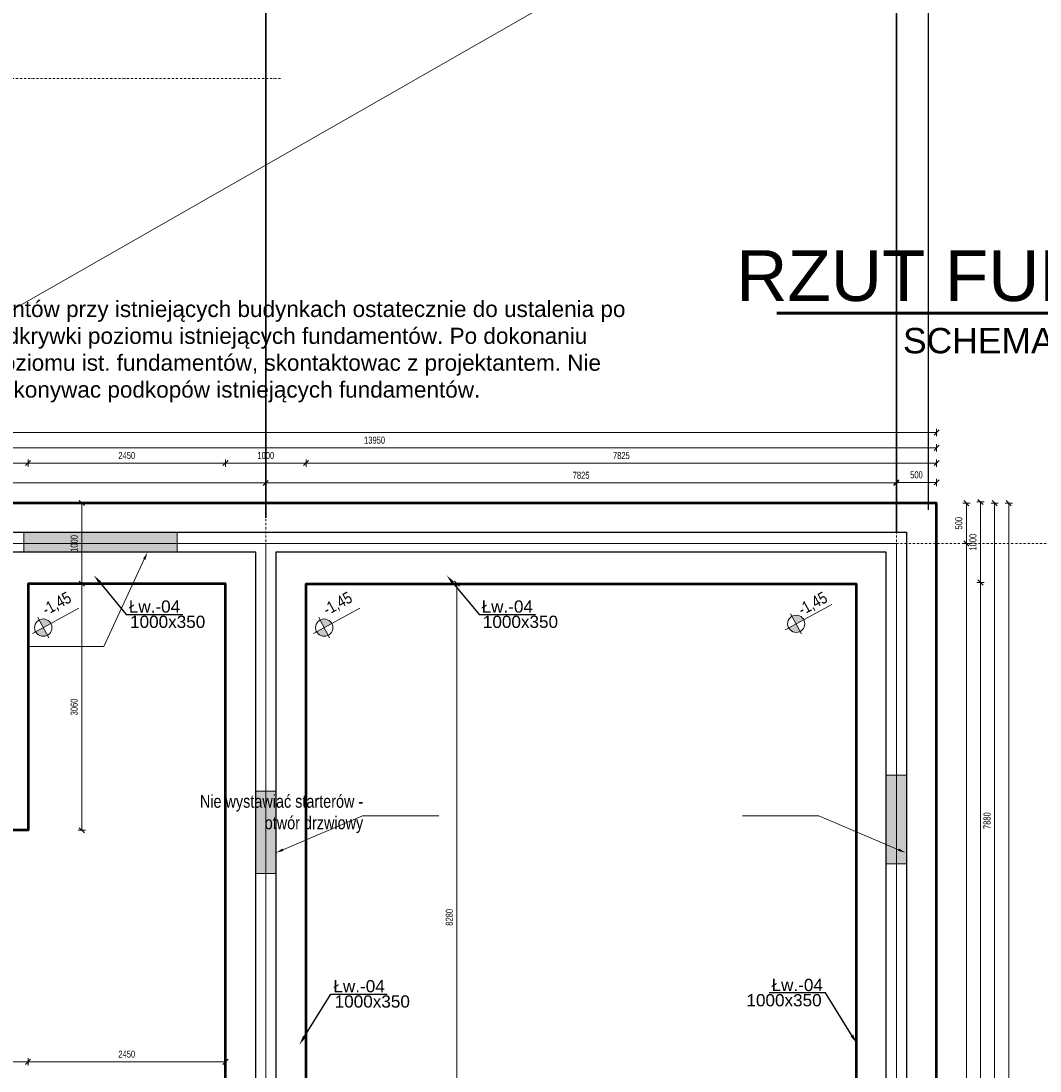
# Model space of a CAD drawing. Header units: millimetres. Extents: x -1893473 to 942156, y -568027 to 942944.
# Tile 116 of 256: x 1440 to 14086, y -124169 to -111139. Entities that reach past the tile are written whole.
import ezdxf
from ezdxf import colors
from ezdxf.entities.mleader import LeaderData, LeaderLine
from ezdxf.math import Vec2, Vec3

# ---------------------------------------------------------------- set-up
doc = ezdxf.new("R2010")
doc.units = ezdxf.units.MM
doc.header["$LTSCALE"] = 0.2
doc.linetypes.add('DASHDOT', pattern=[25.4, 12.7, -6.35, 0, -6.35])
for name, color, linetype, lineweight in [('!! 0_Osie', 1, 'DASHDOT', 13), ('_OSIE_WYS', 142, 'Continuous', 9), ('P-Linia1', 3, 'Continuous', 53), ('P-Linia3', 6, 'Continuous', 60), ('P-Linia4', 253, 'Continuous', 13), ('P-Opis', 1, 'Continuous', 9), ('P-Opis fundamenty', 193, 'Continuous', 9), ('P-Opis ściany', 6, 'Continuous', 9), ('P-Osie', 1, 'DASHDOT', 18), ('P-Wymiar', 142, 'Continuous', 9), ('P-Ściana żelbetowa', 50, 'Continuous', 30)]:
    doc.layers.add(name, color=color, linetype=linetype, lineweight=lineweight)
doc.layers.add('P-Linia1a', color=7, linetype='Continuous', lineweight=53, true_color=0x008ab8)
doc.styles.add('_Fd Opis', font='arial.ttf')
doc.styles.add('ROMANS', font='arial.ttf', dxfattribs={"width": 0.7})
doc.styles.get("Standard").update_dxf_attribs({"font": 'arial.ttf', "height": 25})
doc.dimstyles.new('A50', dxfattribs={"dimscale": 50, "dimtxt": 1.75, "dimasz": 0.05, "dimexe": 0, "dimexo": 0, "dimgap": 1, "dimtad": 1, "dimdec": 0, "dimrnd": 1, "dimdsep": 46, "dimtxsty": 'ROMANS', "dimblk": '[[[[[[[[', "dimcen": 2, "dimdle": 2, "dimse1": 1, "dimse2": 1, "dimclrd": 256, "dimclrt": 1, "dimadec": 0, "dimazin": 0, "dimtfac": 1, "dimtdec": 0, "dimtix": 1, "dimtmove": 2, "dimatfit": 3, "dimldrblk": '[[[[[[[[', "dimfxl": 1, "dimtvp": 0.6, "dimtolj": 1, "dimlwd": -1, "dimarcsym": 0})

# ---------------------------------------------------------------- blocks, each defined once
blk = doc.blocks.new('BLOK OSI')
at = {"layer": 'P-Osie'}
for points in [[(48624.3, -197562.1), (53810.6, -197562.1)], [(48625.5, -198090.1), (53810.6, -198090.1)], [(53790.2, -198088.6), (53790.2, -199870.8)], [(54572.7, -198088.6), (54572.7, -199870.8)], [(52022.7, -198139.1), (55017, -198139.1)]]:
    blk.add_lwpolyline(points, dxfattribs=at)
blk = doc.blocks.new('A$C798F0764')
at = {"layer": 'P-Opis'}
h = blk.add_hatch(color=1, dxfattribs=at)
h.dxf.hatch_style = 1
h.paths.add_polyline_path([(87, -43), (-30, -160, 0.414214), (204, -160)])
h.paths.add_polyline_path([(-30, 74), (87, -43), (204, 74, 0.414214)])
at = {"layer": 'P-Opis', "color": 1}
for p, q in [((-80, -210), (636, 506)), ((-68, 111), (241, -198))]:
    blk.add_line(p, q, dxfattribs=at)
blk.add_circle((87, -43), 165, dxfattribs=at)
blk = doc.blocks.new('[[[[[[[[')
at = {"layer": 'P-Wymiar'}
for p, q in [((-12.7, -12.7), (12.7, 12.7)), ((0, 0), (-4.6, 0)), ((0, 18), (0, -18))]:
    blk.add_line(p, q, dxfattribs=at)
blk = doc.blocks.new('*D5526')
at = {"layer": 'DEFPOINTS', "color": 0, "transparency": 16777216}
for p in [(10278, -118107), (13348, -118107), (10939, -131202)]:
    blk.add_point(p, dxfattribs=at)
at = {"layer": 'P-Wymiar', "transparency": 16777216}
blk.add_line((13348, -131199), (13348, -118109), dxfattribs=at)
at = {"layer": 'P-Wymiar', "transparency": 16777216, "xscale": 2.5, "yscale": 2.5, "zscale": 2.5}
for p, rotation in [((13348, -118107), 90), ((13348, -131202), 270)]:
    blk.add_blockref('[[[[[[[[', p, dxfattribs=dict(at, rotation=rotation))
at = {"layer": 'P-Wymiar', "color": 1, "transparency": 16777216, "insert": (13254, -124654), "char_height": 87.5, "attachment_point": 5, "rotation": 90, "style": 'ROMANS'}
blk.add_mtext('\\A1;13095', dxfattribs=at)
blk = doc.blocks.new('*D5527')
at = {"layer": 'DEFPOINTS', "color": 0, "transparency": 16777216}
for p in [(10278, -117107), (13348, -117107), (10278, -118107)]:
    blk.add_point(p, dxfattribs=at)
at = {"layer": 'P-Wymiar', "transparency": 16777216}
blk.add_line((13348, -118104), (13348, -117109), dxfattribs=at)
at = {"layer": 'P-Wymiar', "transparency": 16777216, "xscale": 2.5, "yscale": 2.5, "zscale": 2.5}
for p, rotation in [((13348, -117107), 90), ((13348, -118107), 270)]:
    blk.add_blockref('[[[[[[[[', p, dxfattribs=dict(at, rotation=rotation))
at = {"layer": 'P-Wymiar', "color": 1, "transparency": 16777216, "insert": (13254, -117607), "char_height": 87.5, "attachment_point": 5, "rotation": 90, "style": 'ROMANS'}
blk.add_mtext('\\A1;1000', dxfattribs=at)
blk = doc.blocks.new('*D5528')
at = {"layer": 'DEFPOINTS', "color": 0, "transparency": 16777216}
for p in [(12482, -117122), (12482, -117622), (13173, -117622)]:
    blk.add_point(p, dxfattribs=at)
at = {"layer": 'P-Wymiar', "transparency": 16777216}
blk.add_line((13173, -117124), (13173, -117619), dxfattribs=at)
at = {"layer": 'P-Wymiar', "transparency": 16777216, "xscale": 2.5, "yscale": 2.5, "zscale": 2.5}
for p, rotation in [((13173, -117122), 90), ((13173, -117622), 270)]:
    blk.add_blockref('[[[[[[[[', p, dxfattribs=dict(at, rotation=rotation))
at = {"layer": 'P-Wymiar', "color": 1, "transparency": 16777216, "insert": (13079, -117372), "char_height": 87.5, "attachment_point": 5, "rotation": 90, "style": 'ROMANS'}
blk.add_mtext('\\A1;500', dxfattribs=at)
blk = doc.blocks.new('*D5529')
at = {"layer": 'DEFPOINTS', "color": 0, "transparency": 16777216}
for p in [(12482, -117622), (13040, -131702), (13173, -131702)]:
    blk.add_point(p, dxfattribs=at)
at = {"layer": 'P-Wymiar', "transparency": 16777216}
blk.add_line((13173, -117624), (13173, -131699), dxfattribs=at)
at = {"layer": 'P-Wymiar', "transparency": 16777216, "xscale": 2.5, "yscale": 2.5, "zscale": 2.5}
for p, rotation in [((13173, -117622), 90), ((13173, -131702), 270)]:
    blk.add_blockref('[[[[[[[[', p, dxfattribs=dict(at, rotation=rotation))
at = {"layer": 'P-Wymiar', "color": 1, "transparency": 16777216, "insert": (13079, -124662), "char_height": 87.5, "attachment_point": 5, "rotation": 90, "style": 'ROMANS'}
blk.add_mtext('\\A1;14080', dxfattribs=at)
blk = doc.blocks.new('*D5534')
at = {"layer": 'DEFPOINTS', "color": 0, "transparency": 16777216}
for p in [(12804, -117122), (13523, -117122), (12803, -125002)]:
    blk.add_point(p, dxfattribs=at)
at = {"layer": 'P-Wymiar', "transparency": 16777216}
blk.add_line((13523, -124999), (13523, -117124), dxfattribs=at)
at = {"layer": 'P-Wymiar', "transparency": 16777216, "xscale": 2.5, "yscale": 2.5, "zscale": 2.5}
for p, rotation in [((13523, -117122), 90), ((13523, -125002), 270)]:
    blk.add_blockref('[[[[[[[[', p, dxfattribs=dict(at, rotation=rotation))
at = {"layer": 'P-Wymiar', "color": 1, "transparency": 16777216, "insert": (13429, -121062), "char_height": 87.5, "attachment_point": 5, "rotation": 90, "style": 'ROMANS'}
blk.add_mtext('\\A1;7880', dxfattribs=at)
blk = doc.blocks.new('*D5535')
at = {"layer": 'DEFPOINTS', "color": 0, "transparency": 16777216}
for p in [(12804, -117122), (12803, -132202), (13698, -132202)]:
    blk.add_point(p, dxfattribs=at)
at = {"layer": 'P-Wymiar', "transparency": 16777216}
blk.add_line((13698, -117124), (13698, -132199), dxfattribs=at)
at = {"layer": 'P-Wymiar', "transparency": 16777216, "xscale": 2.5, "yscale": 2.5, "zscale": 2.5}
for p, rotation in [((13698, -117122), 90), ((13698, -132202), 270)]:
    blk.add_blockref('[[[[[[[[', p, dxfattribs=dict(at, rotation=rotation))
at = {"layer": 'P-Wymiar', "color": 1, "transparency": 16777216, "insert": (13604, -124662), "char_height": 87.5, "attachment_point": 5, "rotation": 90, "style": 'ROMANS'}
blk.add_mtext('\\A1;15080', dxfattribs=at)
blk = doc.blocks.new('*D5539')
at = {"layer": 'DEFPOINTS', "color": 0, "transparency": 16777216}
for p in [(4978, -118122), (6850, -118122), (4978, -126402)]:
    blk.add_point(p, dxfattribs=at)
at = {"layer": 'P-Wymiar', "transparency": 16777216}
blk.add_line((6850, -126399), (6850, -118124), dxfattribs=at)
at = {"layer": 'P-Wymiar', "transparency": 16777216, "xscale": 2.5, "yscale": 2.5, "zscale": 2.5}
for p, rotation in [((6850, -118122), 90), ((6850, -126402), 270)]:
    blk.add_blockref('[[[[[[[[', p, dxfattribs=dict(at, rotation=rotation))
at = {"layer": 'P-Wymiar', "color": 1, "transparency": 16777216, "insert": (6755, -122262), "char_height": 87.5, "attachment_point": 5, "rotation": 90, "style": 'ROMANS'}
blk.add_mtext('\\A1;8280', dxfattribs=at)
blk = doc.blocks.new('*D5573')
at = {"layer": 'DEFPOINTS', "color": 0, "transparency": 16777216}
for p in [(1528, -121182), (-1982, -122932), (1528, -124055)]:
    blk.add_point(p, dxfattribs=at)
at = {"layer": 'P-Wymiar', "transparency": 16777216}
blk.add_line((-1979, -124055), (1526, -124055), dxfattribs=at)
at = {"layer": 'P-Wymiar', "transparency": 16777216, "xscale": 2.5, "yscale": 2.5, "zscale": 2.5, "rotation": 180}
blk.add_blockref('[[[[[[[[', (-1982, -124055), dxfattribs=at)
at = {"layer": 'P-Wymiar', "transparency": 16777216, "xscale": 2.5, "yscale": 2.5, "zscale": 2.5}
blk.add_blockref('[[[[[[[[', (1528, -124055), dxfattribs=at)
at = {"layer": 'P-Wymiar', "color": 1, "transparency": 16777216, "insert": (-227, -123960), "char_height": 87.5, "attachment_point": 5, "style": 'ROMANS'}
blk.add_mtext('\\A1;3510', dxfattribs=at)
blk = doc.blocks.new('*D5574')
at = {"layer": 'DEFPOINTS', "color": 0, "transparency": 16777216}
for p in [(1528, -121182), (3978, -122738), (3978, -124055)]:
    blk.add_point(p, dxfattribs=at)
at = {"layer": 'P-Wymiar', "transparency": 16777216}
blk.add_line((1531, -124055), (3976, -124055), dxfattribs=at)
at = {"layer": 'P-Wymiar', "transparency": 16777216, "xscale": 2.5, "yscale": 2.5, "zscale": 2.5, "rotation": 180}
blk.add_blockref('[[[[[[[[', (1528, -124055), dxfattribs=at)
at = {"layer": 'P-Wymiar', "transparency": 16777216, "xscale": 2.5, "yscale": 2.5, "zscale": 2.5}
blk.add_blockref('[[[[[[[[', (3978, -124055), dxfattribs=at)
at = {"layer": 'P-Wymiar', "color": 1, "transparency": 16777216, "insert": (2753, -123960), "char_height": 87.5, "attachment_point": 5, "style": 'ROMANS'}
blk.add_mtext('\\A1;2450', dxfattribs=at)
blk = doc.blocks.new('*D5575')
at = {"layer": 'DEFPOINTS', "color": 0, "transparency": 16777216}
for p in [(2281, -117121), (2195, -118122), (2281, -118122)]:
    blk.add_point(p, dxfattribs=at)
at = {"layer": 'P-Wymiar', "transparency": 16777216}
blk.add_line((2195, -117124), (2195, -118119), dxfattribs=at)
at = {"layer": 'P-Wymiar', "transparency": 16777216, "xscale": 2.5, "yscale": 2.5, "zscale": 2.5}
for p, rotation in [((2195, -117121), 90), ((2195, -118122), 270)]:
    blk.add_blockref('[[[[[[[[', p, dxfattribs=dict(at, rotation=rotation))
at = {"layer": 'P-Wymiar', "color": 1, "transparency": 16777216, "insert": (2100, -117622), "char_height": 87.5, "attachment_point": 5, "rotation": 90, "style": 'ROMANS'}
blk.add_mtext('\\A1;1000', dxfattribs=at)
blk = doc.blocks.new('*D5576')
at = {"layer": 'DEFPOINTS', "color": 0, "transparency": 16777216}
for p in [(2281, -118122), (1528, -121182), (2195, -121182)]:
    blk.add_point(p, dxfattribs=at)
at = {"layer": 'P-Wymiar', "transparency": 16777216}
blk.add_line((2195, -118124), (2195, -121179), dxfattribs=at)
at = {"layer": 'P-Wymiar', "transparency": 16777216, "xscale": 2.5, "yscale": 2.5, "zscale": 2.5}
for p, rotation in [((2195, -118122), 90), ((2195, -121182), 270)]:
    blk.add_blockref('[[[[[[[[', p, dxfattribs=dict(at, rotation=rotation))
at = {"layer": 'P-Wymiar', "color": 1, "transparency": 16777216, "insert": (2100, -119652), "char_height": 87.5, "attachment_point": 5, "rotation": 90, "style": 'ROMANS'}
blk.add_mtext('\\A1;3060', dxfattribs=at)
blk = doc.blocks.new('*D5577')
at = {"layer": 'DEFPOINTS', "color": 0, "transparency": 16777216}
for p in [(4978, -116625), (12803, -117122), (4978, -118122)]:
    blk.add_point(p, dxfattribs=at)
at = {"layer": 'P-Wymiar', "transparency": 16777216}
blk.add_line((12801, -116625), (4981, -116625), dxfattribs=at)
at = {"layer": 'P-Wymiar', "transparency": 16777216, "xscale": 2.5, "yscale": 2.5, "zscale": 2.5, "rotation": 180}
blk.add_blockref('[[[[[[[[', (4978, -116625), dxfattribs=at)
at = {"layer": 'P-Wymiar', "transparency": 16777216, "xscale": 2.5, "yscale": 2.5, "zscale": 2.5}
blk.add_blockref('[[[[[[[[', (12803, -116625), dxfattribs=at)
at = {"layer": 'P-Wymiar', "color": 1, "transparency": 16777216, "insert": (8891, -116531), "char_height": 87.5, "attachment_point": 5, "style": 'ROMANS'}
blk.add_mtext('\\A1;7825', dxfattribs=at)
blk = doc.blocks.new('*D5578')
at = {"layer": 'DEFPOINTS', "color": 0, "transparency": 16777216}
for p in [(3978, -116625), (3978, -118122), (4978, -118122)]:
    blk.add_point(p, dxfattribs=at)
at = {"layer": 'P-Wymiar', "transparency": 16777216}
blk.add_line((4976, -116625), (3981, -116625), dxfattribs=at)
at = {"layer": 'P-Wymiar', "transparency": 16777216, "xscale": 2.5, "yscale": 2.5, "zscale": 2.5, "rotation": 180}
blk.add_blockref('[[[[[[[[', (3978, -116625), dxfattribs=at)
at = {"layer": 'P-Wymiar', "transparency": 16777216, "xscale": 2.5, "yscale": 2.5, "zscale": 2.5}
blk.add_blockref('[[[[[[[[', (4978, -116625), dxfattribs=at)
at = {"layer": 'P-Wymiar', "color": 1, "transparency": 16777216, "insert": (4478, -116531), "char_height": 87.5, "attachment_point": 5, "style": 'ROMANS'}
blk.add_mtext('\\A1;1000', dxfattribs=at)
blk = doc.blocks.new('*D5579')
at = {"layer": 'DEFPOINTS', "color": 0, "transparency": 16777216}
for p in [(1528, -116625), (1528, -118122), (3978, -118122)]:
    blk.add_point(p, dxfattribs=at)
at = {"layer": 'P-Wymiar', "transparency": 16777216}
blk.add_line((3976, -116625), (1531, -116625), dxfattribs=at)
at = {"layer": 'P-Wymiar', "transparency": 16777216, "xscale": 2.5, "yscale": 2.5, "zscale": 2.5, "rotation": 180}
blk.add_blockref('[[[[[[[[', (1528, -116625), dxfattribs=at)
at = {"layer": 'P-Wymiar', "transparency": 16777216, "xscale": 2.5, "yscale": 2.5, "zscale": 2.5}
blk.add_blockref('[[[[[[[[', (3978, -116625), dxfattribs=at)
at = {"layer": 'P-Wymiar', "color": 1, "transparency": 16777216, "insert": (2753, -116531), "char_height": 87.5, "attachment_point": 5, "style": 'ROMANS'}
blk.add_mtext('\\A1;2450', dxfattribs=at)
blk = doc.blocks.new('*D5580')
at = {"layer": 'DEFPOINTS', "color": 0, "transparency": 16777216}
for p in [(-1137, -116625), (-1137, -117121), (1528, -118122)]:
    blk.add_point(p, dxfattribs=at)
at = {"layer": 'P-Wymiar', "transparency": 16777216}
blk.add_line((1526, -116625), (-1134, -116625), dxfattribs=at)
at = {"layer": 'P-Wymiar', "transparency": 16777216, "xscale": 2.5, "yscale": 2.5, "zscale": 2.5, "rotation": 180}
blk.add_blockref('[[[[[[[[', (-1137, -116625), dxfattribs=at)
at = {"layer": 'P-Wymiar', "transparency": 16777216, "xscale": 2.5, "yscale": 2.5, "zscale": 2.5}
blk.add_blockref('[[[[[[[[', (1528, -116625), dxfattribs=at)
at = {"layer": 'P-Wymiar', "color": 1, "transparency": 16777216, "insert": (196, -116531), "char_height": 87.5, "attachment_point": 5, "style": 'ROMANS'}
blk.add_mtext('\\A1;2665', dxfattribs=at)
blk = doc.blocks.new('*D5581')
at = {"layer": 'DEFPOINTS', "color": 0, "transparency": 16777216}
for p in [(4478, -116872), (4478, -116919), (12303, -116919)]:
    blk.add_point(p, dxfattribs=at)
at = {"layer": 'P-Wymiar', "transparency": 16777216}
blk.add_line((12301, -116872), (4481, -116872), dxfattribs=at)
at = {"layer": 'P-Wymiar', "transparency": 16777216, "xscale": 2.5, "yscale": 2.5, "zscale": 2.5, "rotation": 180}
blk.add_blockref('[[[[[[[[', (4478, -116872), dxfattribs=at)
at = {"layer": 'P-Wymiar', "transparency": 16777216, "xscale": 2.5, "yscale": 2.5, "zscale": 2.5}
blk.add_blockref('[[[[[[[[', (12303, -116872), dxfattribs=at)
at = {"layer": 'P-Wymiar', "color": 1, "transparency": 16777216, "insert": (8391, -116777), "char_height": 87.5, "attachment_point": 5, "style": 'ROMANS'}
blk.add_mtext('\\A1;7825', dxfattribs=at)
blk = doc.blocks.new('*D5582')
at = {"layer": 'DEFPOINTS', "color": 0, "transparency": 16777216}
for p in [(-4997, -116872), (4478, -116919), (-4997, -117247)]:
    blk.add_point(p, dxfattribs=at)
at = {"layer": 'P-Wymiar', "transparency": 16777216}
blk.add_line((4476, -116872), (-4994, -116872), dxfattribs=at)
at = {"layer": 'P-Wymiar', "transparency": 16777216, "xscale": 2.5, "yscale": 2.5, "zscale": 2.5, "rotation": 180}
blk.add_blockref('[[[[[[[[', (-4997, -116872), dxfattribs=at)
at = {"layer": 'P-Wymiar', "transparency": 16777216, "xscale": 2.5, "yscale": 2.5, "zscale": 2.5}
blk.add_blockref('[[[[[[[[', (4478, -116872), dxfattribs=at)
at = {"layer": 'P-Wymiar', "color": 1, "transparency": 16777216, "insert": (-259, -116777), "char_height": 87.5, "attachment_point": 5, "style": 'ROMANS'}
blk.add_mtext('\\A1;9475', dxfattribs=at)
blk = doc.blocks.new('*D5583')
at = {"layer": 'DEFPOINTS', "color": 0, "transparency": 16777216}
for p in [(12803, -116865), (12303, -117117), (12803, -117122)]:
    blk.add_point(p, dxfattribs=at)
at = {"layer": 'P-Wymiar', "transparency": 16777216}
blk.add_line((12306, -116865), (12801, -116865), dxfattribs=at)
at = {"layer": 'P-Wymiar', "transparency": 16777216, "xscale": 2.5, "yscale": 2.5, "zscale": 2.5, "rotation": 180}
blk.add_blockref('[[[[[[[[', (12303, -116865), dxfattribs=at)
at = {"layer": 'P-Wymiar', "transparency": 16777216, "xscale": 2.5, "yscale": 2.5, "zscale": 2.5}
blk.add_blockref('[[[[[[[[', (12803, -116865), dxfattribs=at)
at = {"layer": 'P-Wymiar', "color": 1, "transparency": 16777216, "insert": (12553, -116771), "char_height": 87.5, "attachment_point": 5, "style": 'ROMANS'}
blk.add_mtext('\\A1;500', dxfattribs=at)
blk = doc.blocks.new('*D5584')
at = {"layer": 'DEFPOINTS', "color": 0, "transparency": 16777216}
for p in [(-1147, -116436), (-1147, -117122), (12803, -117122)]:
    blk.add_point(p, dxfattribs=at)
at = {"layer": 'P-Wymiar', "transparency": 16777216}
blk.add_line((12801, -116436), (-1144, -116436), dxfattribs=at)
at = {"layer": 'P-Wymiar', "transparency": 16777216, "xscale": 2.5, "yscale": 2.5, "zscale": 2.5, "rotation": 180}
blk.add_blockref('[[[[[[[[', (-1147, -116436), dxfattribs=at)
at = {"layer": 'P-Wymiar', "transparency": 16777216, "xscale": 2.5, "yscale": 2.5, "zscale": 2.5}
blk.add_blockref('[[[[[[[[', (12803, -116436), dxfattribs=at)
at = {"layer": 'P-Wymiar', "color": 1, "transparency": 16777216, "insert": (5828, -116341), "char_height": 87.5, "attachment_point": 5, "style": 'ROMANS'}
blk.add_mtext('\\A1;13950', dxfattribs=at)
blk = doc.blocks.new('*D5586')
at = {"layer": 'DEFPOINTS', "color": 0, "transparency": 16777216}
for p in [(12803, -116245), (12803, -117122), (-13322, -117447)]:
    blk.add_point(p, dxfattribs=at)
at = {"layer": 'P-Wymiar', "transparency": 16777216}
blk.add_line((-13319, -116245), (12801, -116245), dxfattribs=at)
at = {"layer": 'P-Wymiar', "transparency": 16777216, "xscale": 2.5, "yscale": 2.5, "zscale": 2.5, "rotation": 180}
blk.add_blockref('[[[[[[[[', (-13322, -116245), dxfattribs=at)
at = {"layer": 'P-Wymiar', "transparency": 16777216, "xscale": 2.5, "yscale": 2.5, "zscale": 2.5}
blk.add_blockref('[[[[[[[[', (12803, -116245), dxfattribs=at)
at = {"layer": 'P-Wymiar', "color": 1, "transparency": 16777216, "insert": (-259, -116150), "char_height": 87.5, "attachment_point": 5, "style": 'ROMANS'}
blk.add_mtext('\\A1;26125', dxfattribs=at)
blk = doc.blocks.new('A$C66492EDE')
at = {"layer": 'P-Opis ściany', "lineweight": 0, "true_color": 0xd100d1}
h = blk.add_hatch(dxfattribs=at)
h.set_pattern_fill('ANSI33', color=212, scale=20)
h.set_pattern_definition([(45, (-10159.35, 255103.1), (-89.80256, 89.80256), []), (45, (-10069.54, 255103.1), (-89.80256, 89.80256), [63.5, -31.75])])
h.paths.add_polyline_path([(-125, 11205), (125, 11205), (125, 10105), (-125, 10105)])
h.paths.add_polyline_path([(-7950, 11005), (-7700, 11005), (-7700, 9985), (-7950, 9985)])
h.paths.add_polyline_path([(-7700, 5381), (-7950, 5381), (-7950, 4361), (-7700, 4361)])
h.paths.add_polyline_path([(-7700, 3231), (-7950, 3231), (-7950, 2211), (-7700, 2211)])
h.paths.add_polyline_path([(-17425, 6004), (-17175, 6004), (-17175, 994), (-17425, 994)])
h.paths.add_polyline_path([(-19625, 125), (-17425, 125), (-17425, -125), (-19625, -125)])
h.paths.add_polyline_path([(-17425, 8984), (-17175, 8984), (-17175, 7084), (-17425, 7084)])
h.paths.add_polyline_path([(-17425, 10863), (-17175, 10863), (-17175, 9703), (-17425, 9703)])
h.paths.add_polyline_path([(-17175, 12985), (-17425, 12985), (-17425, 11665), (-17175, 11665)])
h.paths.add_polyline_path([(-19930, 9953), (-19680, 9953), (-19680, 8925), (-19930, 8925)])
h.paths.add_polyline_path([(-19930, 8475), (-19680, 8475), (-19680, 6575), (-19930, 6575)])
h.paths.add_polyline_path([(-24522, 8475), (-23502, 8475), (-23502, 8725), (-24522, 8725)])
h.paths.add_polyline_path([(-25625, 13760), (-25375, 13760), (-25375, 12285), (-25625, 12285)])
h.paths.add_polyline_path([(-17175, 14220), (-15610, 14220), (-15610, 13970), (-17175, 13970)])
h.paths.add_polyline_path([(-19380, 14220), (-17425, 14220), (-17425, 13970), (-19380, 13970)])
h.paths.add_polyline_path([(-10826, 14220), (-8926, 14220), (-8926, 13970), (-10826, 13970)])
at = {"layer": 'P-Opis ściany', "color": 212, "lineweight": 13, "true_color": 0xd100d1}
for points in [[(-10826, 14220), (-8926, 14220), (-8926, 13970), (-10826, 13970)], [(-125, 11205), (125, 11205), (125, 10105), (-125, 10105)], [(-7950, 11005), (-7700, 11005), (-7700, 9985), (-7950, 9985)]]:
    blk.add_lwpolyline(points, close=True, dxfattribs=at)
at = {"layer": 'P-Opis ściany', "color": 212, "lineweight": 13, "true_color": 0xd100d1, "insert": (-6616, 10722), "char_height": 160, "attachment_point": 6, "rotation": 0, "style": '_Fd Opis'}
blk.add_mtext('{\\W0.8;Nie wystawiać starterów -\\Potwór drzwiowy}', dxfattribs=at)
at = {"layer": 'P-Opis ściany', "color": 212, "lineweight": 13, "true_color": 0xd100d1}
ml = blk.add_multileader_mtext('Standard', dxfattribs=at)
ml.set_content('         ', color=(209, 0, 209))
ml.set_leader_properties()
ml.build(insert=Vec2(0, 0))
ml.multileader.update_dxf_attribs({"arrow_head_size": 96})
ctx = ml.context
ctx.base_point, ctx.char_height, ctx.arrow_head_size, ctx.landing_gap_size, ctx.plane_origin = Vec3(-10795, 12802), 3.2, 96, 1.6, Vec3(-11041, 11064)
ctx.text_align_type = 2
notes = []
notes.append((ctx, [(1, (1, 1, 0), (-9836, 12802), (-1, 0), 945, [(1, [(-9293, 13970)], 0, [])])]))
ctx.mtext.insert, ctx.mtext.alignment, ctx.mtext.flow_direction = Vec3(-10782, 12803), 3, 5
ml = blk.add_multileader_mtext('Standard', dxfattribs=at)
ml.set_content('         ', color=(209, 0, 209))
ml.set_leader_properties()
ml.build(insert=Vec2(0, 0))
ml.multileader.update_dxf_attribs({"arrow_head_size": 96})
ctx = ml.context
ctx.base_point, ctx.char_height, ctx.arrow_head_size, ctx.landing_gap_size, ctx.plane_origin = Vec3(-5678, 10701), 3.2, 96, 1.6, Vec3(-5762, 8963)
notes.append((ctx, [(1, (1, 1, 0), (-6623, 10701), (1, 0), 945, [(1, [(-7700, 10241)], 0, [])])]))
ctx.mtext.insert, ctx.mtext.rotation, ctx.mtext.flow_direction = Vec3(-5676, 10702), 6.283185, 5
ml = blk.add_multileader_mtext('Standard', dxfattribs=at)
ml.set_content('         ', color=(209, 0, 209))
ml.set_leader_properties()
ml.build(insert=Vec2(0, 0))
ml.multileader.update_dxf_attribs({"arrow_head_size": 96})
ctx = ml.context
ctx.base_point, ctx.char_height, ctx.arrow_head_size, ctx.landing_gap_size, ctx.plane_origin = Vec3(-1922, 10701), 3.2, 96, 1.6, Vec3(-1823, 8963)
ctx.text_align_type = 2
notes.append((ctx, [(1, (1, 1, 0), (-963, 10701), (-1, 0), 945, [(1, [(115, 10241)], 0, [])])]))
ctx.mtext.insert, ctx.mtext.alignment, ctx.mtext.flow_direction = Vec3(-1909, 10702), 3, 5
for ctx, leaders in notes:
    for number, flags, end, landing, length, lines in leaders:
        leader = LeaderData()
        leader.index, (leader.has_last_leader_line, leader.has_dogleg_vector, leader.attachment_direction) = number, flags
        leader.last_leader_point, leader.dogleg_vector, leader.dogleg_length = Vec3(end), Vec3(landing), length
        for number, points, colour, breaks in lines:
            line = LeaderLine()
            line.index, line.vertices, line.color, line.breaks = number, Vec3.list(points), colors.encode_raw_color(colour), breaks
            leader.lines.append(line)
        ctx.leaders.append(leader)

msp = doc.modelspace()

# ---------------------------------------------------------------- linework, layer by layer
at = {"layer": '_OSIE_WYS', "color": 65}
for points in [[(-925.91863, -117621.6753), (1007.25899, -117621.6753), (4478.36593, -117621.6753), (12303.36593, -117621.6753)], [(4478.36593, -117621.6753), (4478.36593, -131701.6753)], [(12303.36593, -117621.6753), (12303.36593, -131701.6753)]]:
    msp.add_lwpolyline(points, dxfattribs=at)
at = {"layer": 'P-Linia1a', "lineweight": 25}
msp.add_lwpolyline([(12703.32973, -117206.6753), (12703.32973, -106848.70581)], dxfattribs=at)
at = {"layer": 'P-Linia1a'}
for points in [[(-13321.59769, -132201.67396), (12803.32973, -132201.67396), (12803.32973, -117121.6753), (-1136.63407, -117121.22979), (-1136.63407, -117446.6753), (-13321.59769, -117446.6753)], [(-4496.63004, -122931.76385), (-4496.51887, -131201.67396), (3978.36593, -131201.67396), (3978.36593, -118121.6753), (1528.41201, -118121.6753), (1528.41201, -121181.6753), (-1981.58799, -121181.6753), (-1981.58799, -122931.72937)], [(4978.36593, -131201.67396), (4978.36593, -118121.6753), (11803.32973, -118121.6753), (11803.32973, -131201.67396)]]:
    msp.add_lwpolyline(points, close=True, dxfattribs=at)
at = {"layer": 'P-Linia3', "color": 6, "linetype": 'Continuous'}
msp.add_line((10820.62429, -114763.41322), (19363.05886, -114763.41322), dxfattribs=at)
at = {"layer": 'P-Linia4', "color": 6, "lineweight": 30}
for points in [[(12303.36593, -117481.6753), (12303.36593, -105562.16973)], [(4478.36593, -117306.53717), (4478.36593, -105927.05772)]]:
    msp.add_lwpolyline(points, dxfattribs=at)
at = {"layer": 'P-Opis fundamenty', "color": 4}
msp.add_lwpolyline([(-68254.31192, -154490.62296), (46970.33988, -88637.29922), (-47642.67431, -83234.22897), (34737.58385, -167897.88563)], dxfattribs=at)
at = {"layer": 'P-Wymiar'}
msp.add_lwpolyline([(3686.24488, -117621.6753), (10446.42765, -117621.6753)], dxfattribs=at)
at = {"layer": 'P-Ściana żelbetowa', "lineweight": 25}
for points in [[(-1046.63407, -117481.6753), (12428.32973, -117481.6753), (12428.32973, -131826.67396), (-13321.59769, -131826.67396), (-13321.59769, -117481.6753), (-1046.63407, -117481.6753)], [(4353.36593, -131576.67396), (4353.36593, -117731.6753), (-796.63407, -117731.6753), (-796.63407, -117731.6753), (-13071.59769, -117731.6753), (-13071.59769, -131576.67396), (12178.32973, -131576.67396), (12178.32973, -117731.6753), (4603.36593, -117731.6753), (4603.36593, -131576.67396)]]:
    msp.add_lwpolyline(points, dxfattribs=at)

# ---------------------------------------------------------------- block references
at = {"layer": '!! 0_Osie', "xscale": 10, "yscale": 10, "zscale": 10}
msp.add_blockref('BLOK OSI', (-533423.74832, 1863769.20773), dxfattribs=at)
at = {"layer": 'P-Opis fundamenty', "color": 1, "xscale": 0.65, "yscale": 0.65, "zscale": 0.65, "rotation": 343.5684437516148}
for p in [(1670.50551, -118624.32683), (5156.91978, -118624.32683), (11013.75487, -118576.97584)]:
    msp.add_blockref('A$C798F0764', p, dxfattribs=at)
at = {"layer": 'P-Opis ściany'}
msp.add_blockref('A$C66492EDE', (12303.36593, -131701.6753), dxfattribs=at)

# ---------------------------------------------------------------- texts
at = {"layer": 'P-Linia1', "color": 3, "linetype": 'Continuous', "insert": (15074.80887, -115107.93192), "char_height": 315, "width": 18701.8571859, "attachment_point": 5, "style": '_Fd Opis'}
msp.add_mtext('SCHEMAT KONSTRUKCJI', dxfattribs=at)
at = {"layer": 'P-Linia3', "color": 6, "linetype": 'Continuous', "insert": (15131.18892, -114303.57969), "char_height": 630, "attachment_point": 5, "style": '_Fd Opis'}
msp.add_mtext('RZUT FUNDAMENTÓW', dxfattribs=at)
at = {"layer": 'P-Opis', "insert": (4088.76516, -115242.88358), "char_height": 200, "width": 9732.6462499, "attachment_point": 5, "style": '_Fd Opis'}
msp.add_mtext('Poziom fundamentów przy istniejących budynkach ostatecznie do ustalenia po wykonaniu odkrywki poziomu istniejących fundamentów. Po dokonaniu weryfiukacji poziomu ist. fundamentów, skontaktowac z projektantem. Nie dokonywac podkopów istniejących fundamentów.', dxfattribs=at)
at = {"layer": 'P-Opis fundamenty', "char_height": 146.25, "attachment_point": 4, "rotation": 28.568443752, "style": '_Fd Opis'}
for insert in [(1724.24694, -118467.0009), (5210.66121, -118467.0009), (11106.41953, -118467.0009)]:
    msp.add_mtext('{\\W0.8;-1,45}', dxfattribs=dict(at, insert=insert))
at = {"layer": 'P-Opis fundamenty', "char_height": 152.1, "style": '_Fd Opis'}
for s, insert, attachment_point in [('Łw.-04', (3415.73902, -118406.21796), 6), ('Łw.-04', (7793.78808, -118406.21796), 6), ('1000x350', (2793.82856, -118595.69112), 4), ('1000x350', (7171.87763, -118595.69112), 4), ('Łw.-04', (10754.37037, -123102.19274), 4), ('1000x350', (5333.03925, -123307.18722), 4), ('1000x350', (11376.28082, -123291.6659), 6)]:
    msp.add_mtext(s, dxfattribs=dict(at, insert=insert, attachment_point=attachment_point))
at = {"layer": 'P-Opis fundamenty', "insert": (5954.9497, -123117.71406), "char_height": 152.1, "width": 9.2350365, "attachment_point": 6, "style": '_Fd Opis'}
msp.add_mtext('Łw.-04', dxfattribs=at)

# ---------------------------------------------------------------- dimensions: what is measured, and where the dimension line sits
at = {"layer": 'P-Wymiar'}
for base, p1, p2, picture, middle in [((12803.32973, -116245.14221), (-13321.59769, -117446.6753), (12803.32973, -117121.6753), '*D5586', (-259.13398, -116150.46708)), ((-1146.63407, -116435.60726), (12803.32973, -117121.6753), (-1146.63407, -117121.6753), '*D5584', (5828.34783, -116340.90228)), ((-1136.63407, -116625.23817), (1528.41201, -118121.6753), (-1136.63407, -117121.22979), '*D5580', (195.88897, -116530.56304)), ((1528.41201, -116625.23817), (3978.36593, -118121.6753), (1528.41201, -118121.6753), '*D5579', (2753.38897, -116530.56304)), ((3978.36593, -116625.23817), (4978.36593, -118121.6753), (3978.36593, -118121.6753), '*D5578', (4478.36593, -116530.56304)), ((4978.36593, -116625.23817), (12803.32973, -117121.6753), (4978.36593, -118121.6753), '*D5577', (8890.84783, -116530.56304)), ((-4996.63407, -116871.79753), (4478.36593, -116918.83257), (-4996.63407, -117246.6753), '*D5582', (-259.13407, -116777.1224)), ((4478.36593, -116871.79753), (12303.36593, -116918.83257), (4478.36593, -116918.83257), '*D5581', (8390.86593, -116777.1224)), ((12803.32973, -116865.48099), (12303.36593, -117116.6753), (12803.32973, -117121.6753), '*D5583', (12553.34783, -116770.80586)), ((1528.41201, -124054.843), (-1981.58799, -122931.72937), (1528.41201, -121181.6753), '*D5573', (-226.58799, -123960.13802)), ((3978.36593, -124054.843), (1528.41201, -121181.6753), (3978.36593, -122737.57719), '*D5574', (2753.38897, -123960.16787))]:
    dim = msp.add_linear_dim(base=base, p1=p1, p2=p2, dimstyle='A50', dxfattribs=at)
    dim.commit()
    dim.dimension.update_dxf_attribs({"geometry": picture, "text_midpoint": middle})
for base, p1, p2, picture, middle in [((2194.87321, -118121.6753), (2281.35052, -117121.33903), (2281.35052, -118121.6753), '*D5575', (2100.19808, -117621.50716)), ((13173.37177, -117621.6753), (12481.95227, -117121.66503), (12481.95227, -117621.6753), '*D5528', (13078.69663, -117371.67016)), ((13173.37177, -131701.6753), (12481.95227, -117621.6753), (13040.13661, -131701.6753), '*D5529', (13078.69663, -124661.6753)), ((2194.87321, -121181.6753), (2281.35052, -118121.6753), (1528.41201, -121181.6753), '*D5576', (2100.16823, -119651.6753)), ((6849.9015, -118121.6753), (4978.36593, -126401.67396), (4978.36593, -118121.6753), '*D5539', (6755.22637, -122261.67463))]:
    dim = msp.add_linear_dim(base=base, p1=p1, p2=p2, angle=90, dimstyle='A50', dxfattribs=at)
    dim.commit()
    dim.dimension.update_dxf_attribs({"geometry": picture, "text_midpoint": middle})
for base, p1, p2, picture, middle in [((13348.37177, -117106.59458), (10277.52108, -118106.6753), (10277.55304, -117106.59458), '*D5527', (13348.37177, -117606.63494)), ((13523.37177, -117121.67531), (12803.32973, -125001.67396), (12803.58156, -117121.67531), '*D5534', (13523.37177, -121061.67463)), ((13698.37177, -132201.67396), (12803.58156, -117121.67531), (12803.32973, -132201.67396), '*D5535', (13698.37177, -124661.67463)), ((13348.37177, -118106.6753), (10938.67167, -131201.67396), (10277.52108, -118106.6753), '*D5526', (13348.37177, -124654.17463))]:
    dim = msp.add_linear_dim(base=base, p1=p1, p2=p2, angle=90, dimstyle='A50', override={"dimtmove": 0}, dxfattribs=at)
    dim.commit()
    dim.dimension.update_dxf_attribs({"geometry": picture, "text_midpoint": middle, "dimtype": 160})

# ---------------------------------------------------------------- leaders
at = {"layer": 'P-Opis fundamenty'}
ml = msp.add_multileader_mtext('Standard', dxfattribs=at)
ml.set_content('         ', color=256)
ml.set_leader_properties()
ml.build(insert=Vec2(0, 0))
ml.multileader.update_dxf_attribs({"arrow_head_size": 120})
ctx = ml.context
ctx.base_point, ctx.arrow_head_size, ctx.plane_origin = Vec3(3446.78615, -118502.60687), 120, Vec3(3561.14622, -120674.11572)
notes = []
notes.append((ctx, [(1, (1, 1, 0), (2746.09007, -118502.60687), (1, 0), 700.69608, [(0, [(2345.97025, -118018.58164)], 0, [])])]))
ctx.mtext.insert, ctx.mtext.flow_direction = Vec3(3448.78615, -118500.60687), 5
ml = msp.add_multileader_mtext('Standard', dxfattribs=at)
ml.set_content('         ', color=256)
ml.set_leader_properties()
ml.build(insert=Vec2(0, 0))
ml.multileader.update_dxf_attribs({"arrow_head_size": 120})
ctx = ml.context
ctx.base_point, ctx.arrow_head_size, ctx.plane_origin = Vec3(7824.83521, -118502.60687), 120, Vec3(7939.19528, -120674.11572)
notes.append((ctx, [(1, (1, 1, 0), (7124.13913, -118502.60687), (1, 0), 700.69608, [(0, [(6724.01932, -118018.58164)], 0, [])])]))
ctx.mtext.insert, ctx.mtext.flow_direction = Vec3(7826.83521, -118500.60687), 5
ml = msp.add_multileader_mtext('Standard', dxfattribs=at)
ml.set_content('         ', color=256)
ml.set_leader_properties()
ml.build(insert=Vec2(0, 0))
ml.multileader.update_dxf_attribs({"arrow_head_size": 120})
ctx = ml.context
ctx.base_point, ctx.arrow_head_size, ctx.plane_origin = Vec3(5985.99684, -123214.10296), 120, Vec3(6100.3569, -125385.61181)
notes.append((ctx, [(1, (1, 1, 0), (5285.30076, -123214.10296), (1, 0), 700.69608, [(0, [(4895.30076, -123844.10296)], 0, [])])]))
ctx.mtext.insert, ctx.mtext.flow_direction = Vec3(5987.99684, -123212.10296), 5
ml = msp.add_multileader_mtext('Standard', dxfattribs=at)
ml.set_content('         ', color=256)
ml.set_leader_properties()
ml.build(insert=Vec2(0, 0))
ml.multileader.update_dxf_attribs({"arrow_head_size": 120})
ctx = ml.context
ctx.base_point, ctx.arrow_head_size, ctx.plane_origin = Vec3(10705.35052, -123198.58164), 120, Vec3(10608.96317, -125370.09049)
ctx.text_align_type = 2
notes.append((ctx, [(1, (1, 1, 0), (11424.01932, -123198.58164), (-1, 0), 700.69608, [(0, [(11814.01932, -123828.58164)], 0, [])])]))
ctx.mtext.insert, ctx.mtext.alignment, ctx.mtext.flow_direction = Vec3(10721.32324, -123196.58164), 3, 5
for ctx, leaders in notes:
    for number, flags, end, landing, length, lines in leaders:
        leader = LeaderData()
        leader.index, (leader.has_last_leader_line, leader.has_dogleg_vector, leader.attachment_direction) = number, flags
        leader.last_leader_point, leader.dogleg_vector, leader.dogleg_length = Vec3(end), Vec3(landing), length
        for number, points, colour, breaks in lines:
            line = LeaderLine()
            line.index, line.vertices, line.color, line.breaks = number, Vec3.list(points), colors.encode_raw_color(colour), breaks
            leader.lines.append(line)
        ctx.leaders.append(leader)

doc.saveas('drawing.dxf')
